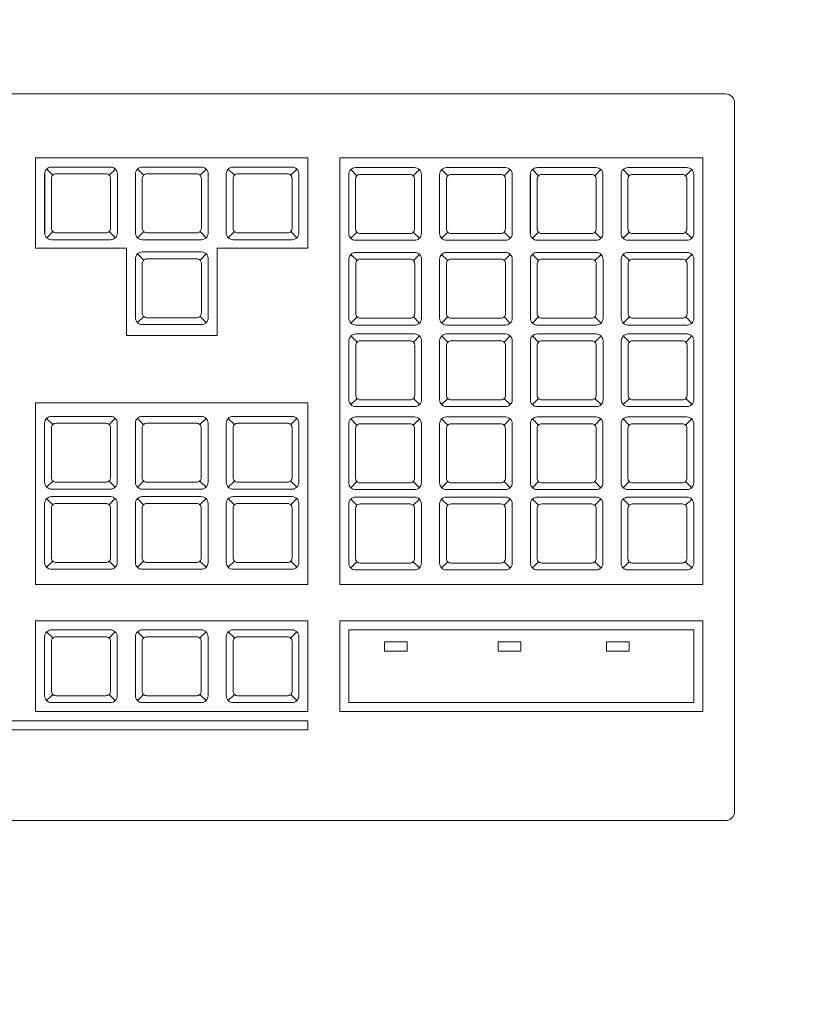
# Model space of a CAD drawing. Header units: millimetres. Extents: x 26866 to 1024070, y -428191 to 408885.
# Tile 101 of 248: x 179368 to 179542, y 388902 to 389119. Entities that reach past the tile are written whole.
import ezdxf

# ---------------------------------------------------------------- set-up
doc = ezdxf.new("R2010")
doc.units = ezdxf.units.MM
doc.header["$LTSCALE"] = 2
doc.layers.add('0_OPIS', color=7, linetype='Continuous', lineweight=13)
doc.layers.add('3DPLAN_A_TABELKA POMIESZCZEŃ', color=7, linetype='Continuous', lineweight=0)
doc.layers.add('3DPLAN_A_KRESKOWANIE 1', color=253, linetype='Continuous')
doc.layers.add('3DPLAN_A_OPIS', color=8, linetype='Continuous')
doc.layers.add('FURNITURE ZD 1 500', color=7, linetype='Continuous', lineweight=13, true_color=0x9fa8a5)
doc.styles.add('ARIAL', font='arial.ttf')

# ---------------------------------------------------------------- blocks, each defined once
blk = doc.blocks.new('kondygnacja -1')
at = {"layer": '3DPLAN_A_KRESKOWANIE 1'}
h = blk.add_hatch(dxfattribs=at)
h.set_pattern_fill('ANSI31', color=256, scale=7.5, style=0)
h.set_pattern_definition([(45, (23044.838, -26883.88), (-16.83798, 16.83798), [])])
h.paths.add_polyline_path([(31677.485, -24430.84), (30214.868, -24430.84), (30214.868, -24470.84), (30429.606, -24470.84), (30429.606, -24477.84), (30447.606, -24477.84), (30447.606, -24818.84), (30476.606, -24818.84), (30476.606, -24470.84), (31012.606, -24470.84), (31012.606, -24478.84), (31079.606, -24478.84), (31079.606, -24470.84), (31638.606, -24470.84), (31638.606, -25036.84), (31079.606, -25036.84), (31079.606, -25028.84), (31012.606, -25028.84), (31012.606, -25036.84), (30611.38, -25036.84), (30611.38, -25072.84), (31023.606, -25072.84), (31034.606, -25082.84), (31034.606, -25330.84), (31023.606, -25340.84), (30831.396, -25340.84, -0.038531), (30832.58, -25356.183), (30832.58, -25371.84), (31079.606, -25371.84), (31079.606, -25072.84), (31638.606, -25072.84), (31638.606, -25943.84), (30832.58, -25943.84), (30832.58, -26009.84), (31677.485, -26009.84)])
h.paths.add_polyline_path([(30682.606, -26009.84), (30832.58, -26009.84), (30832.58, -25943.84), (30760.606, -25943.84), (30760.606, -25454.668), (30735.606, -25464.584), (30735.606, -25943.84), (30682.606, -25943.84)])
h.paths.add_polyline_path([(30679.606, -25371.84), (30735.606, -25371.84), (30735.606, -25464.584), (30760.606, -25454.668), (30760.606, -25371.84), (30832.58, -25371.84), (30832.58, -25356.183, 0.038531), (30831.396, -25340.84), (30679.606, -25340.84)])
h.paths.add_polyline_path([(30355.83, -25371.84), (30425.606, -25371.84), (30425.606, -25379.84), (30463.606, -25379.84), (30463.606, -25424.739), (30471.606, -25424.739), (30471.606, -25395.84), (30533.606, -25395.84), (30533.606, -25371.84), (30576.606, -25371.84), (30576.606, -25341.84), (30472.606, -25341.84), (30472.606, -25326.84), (30427.606, -25326.84), (30427.606, -25341.84), (30355.83, -25341.84)])
h.paths.add_polyline_path([(30456.606, -25936.84), (30425.606, -25936.84), (30425.606, -25945.84), (30380.606, -25945.84), (30380.606, -26009.84), (30512.606, -26009.84), (30512.606, -25943.84), (30466.606, -25943.84), (30466.606, -25712.84), (30456.606, -25712.84)])
h.paths.add_polyline_path([(28888.606, -25941.84), (28888.606, -26009.84), (29013.606, -26009.84), (29013.606, -25941.84)])
h.paths.add_polyline_path([(28591.166, -26009.84), (28591.166, -25944.84), (28547.606, -25944.84), (28547.606, -26009.84)])
h.paths.add_polyline_path([(28624.606, -25870.534), (28654.797, -25870.534), (28654.797, -25924.534), (28624.606, -25924.534), (28624.606, -25944.84), (28591.166, -25944.84), (28591.166, -26009.84), (28713.606, -26009.84), (28713.606, -25941.84), (28672.606, -25941.84), (28672.606, -25932.84), (28657.606, -25932.84), (28657.606, -25716.84), (28624.606, -25716.84)])
h.paths.add_polyline_path([(28372.606, -25944.84), (28328.606, -25944.84), (28328.606, -25907.84), (28282.606, -25907.84), (28282.606, -25944.84), (28248.606, -25944.84), (28248.606, -26009.84), (28372.606, -26009.84)])
h.paths.add_polyline_path([(28092.606, -25563.84), (28054.606, -25563.84), (28054.606, -25383.84), (28067.602, -25383.84), (28067.606, -25375.84), (28340.606, -25375.84), (28340.606, -25341.84), (28070.606, -25341.84), (28070.606, -25332.84), (28030.606, -25332.84), (28030.606, -25395.598), (28048.707, -25395.598), (28048.707, -25449.598), (28030.606, -25449.598), (28030.606, -26009.84), (28073.606, -26009.84), (28073.606, -25944.84), (28054.606, -25944.84), (28054.606, -25668.84), (28092.606, -25668.84)])
h.paths.add_polyline_path([(27949.606, -25495.746), (27949.606, -25507.746), (27983.295, -25507.746), (27983.295, -25521.746), (27949.606, -25521.746), (27949.606, -25531.84), (27999.606, -25531.84), (27999.606, -25934.84), (27982.606, -25934.84), (27982.606, -25942.84), (27947.606, -25942.84), (27947.606, -26009.84), (28026.624, -26009.84), (28026.624, -25449.598), (27999.606, -25449.598), (27999.606, -25463.84), (27949.606, -25463.84), (27949.606, -25481.746), (27983.295, -25481.746), (27983.295, -25495.746)])
h.paths.add_polyline_path([(27982.606, -25361.84), (27952.606, -25361.84), (27952.606, -25332.84), (28026.624, -25332.84), (28026.624, -25395.598), (27999.606, -25395.598), (27999.606, -25377.84), (27982.606, -25377.84)])
h.paths.add_polyline_path([(26818.606, -25892.84), (26781.485, -25892.84), (26781.485, -26009.84), (26894.541, -26009.84), (26894.541, -25942.84), (26830.606, -25942.84), (26830.606, -25930.84), (26818.606, -25930.84)])
h.paths.add_polyline_path([(26894.541, -26009.84), (27115.936, -26009.84), (27115.936, -25942.84), (26894.541, -25942.84)])
h.paths.add_polyline_path([(27115.936, -25942.84), (27115.936, -26009.84), (27466.606, -26009.84), (27466.606, -25942.84), (27427.606, -25942.84), (27427.606, -25933.84), (27384.606, -25933.84), (27384.606, -25942.84)])
h.paths.add_polyline_path([(27641.606, -25942.84), (27641.606, -26009.84), (27802.606, -26009.84), (27802.606, -25942.84)])
h.paths.add_polyline_path([(30621.105, -25040.467), (30688.374, -25040.467), (30688.374, -25072.867), (30621.105, -25072.867)], flags=24)
at = {"layer": 'FURNITURE ZD 1 500', "lineweight": 0}
for p, q in [((26937.33, -25892.817), (26937.33, -25891.508)), ((26937.512, -25891.539), (26937.376, -25891.404)), ((26938.753, -25891.539), (26938.889, -25891.404)), ((26939.33, -25892.817), (26939.33, -25891.508)), ((26939.512, -25891.539), (26939.376, -25891.404)), ((26940.753, -25891.539), (26940.889, -25891.404)), ((26941.328, -25892.817), (26941.328, -25891.508)), ((26941.509, -25891.539), (26941.374, -25891.404)), ((26942.751, -25891.539), (26942.886, -25891.404)), ((26944.028, -25892.829), (26944.028, -25891.52)), ((26944.209, -25891.551), (26944.074, -25891.416)), ((26945.451, -25891.551), (26945.586, -25891.416)), ((26946.028, -25892.829), (26946.028, -25891.52)), ((26946.209, -25891.551), (26946.074, -25891.416)), ((26947.451, -25891.551), (26947.586, -25891.416)), ((26948.028, -25892.829), (26948.028, -25891.52)), ((26948.209, -25891.551), (26948.074, -25891.416)), ((26949.451, -25891.551), (26949.586, -25891.416)), ((26950.028, -25892.829), (26950.028, -25891.52)), ((26950.209, -25891.551), (26950.074, -25891.416)), ((26951.451, -25891.551), (26951.586, -25891.416)), ((26937.512, -25892.781), (26937.376, -25892.916)), ((26938.753, -25892.781), (26938.889, -25892.916)), ((26939.512, -25892.781), (26939.376, -25892.916)), ((26940.753, -25892.781), (26940.889, -25892.916)), ((26941.509, -25892.781), (26941.374, -25892.916)), ((26942.751, -25892.781), (26942.886, -25892.916)), ((26944.209, -25892.792), (26944.074, -25892.928)), ((26945.451, -25892.792), (26945.586, -25892.928)), ((26946.209, -25892.792), (26946.074, -25892.928)), ((26947.451, -25892.792), (26947.586, -25892.928)), ((26948.209, -25892.792), (26948.074, -25892.928)), ((26949.451, -25892.792), (26949.586, -25892.928)), ((26950.209, -25892.792), (26950.074, -25892.928)), ((26951.451, -25892.792), (26951.586, -25892.928)), ((26939.512, -25893.406), (26939.376, -25893.271)), ((26940.753, -25893.406), (26940.889, -25893.271)), ((26941.13, -25895.069), (26941.13, -25893.148)), ((26944.212, -25893.418), (26944.076, -25893.282)), ((26945.453, -25893.418), (26945.589, -25893.282)), ((26946.212, -25893.418), (26946.076, -25893.282)), ((26947.453, -25893.418), (26947.589, -25893.282)), ((26948.212, -25893.418), (26948.076, -25893.282)), ((26949.453, -25893.418), (26949.589, -25893.282)), ((26950.212, -25893.418), (26950.076, -25893.282)), ((26951.453, -25893.418), (26951.589, -25893.282)), ((26939.33, -25894.684), (26939.33, -25893.375)), ((26944.03, -25894.696), (26944.03, -25893.387)), ((26946.03, -25894.696), (26946.03, -25893.387)), ((26948.03, -25894.696), (26948.03, -25893.387)), ((26950.03, -25894.696), (26950.03, -25893.387)), ((26939.512, -25894.647), (26939.376, -25894.783)), ((26940.753, -25894.647), (26940.889, -25894.783)), ((26944.212, -25894.659), (26944.076, -25894.794)), ((26945.453, -25894.659), (26945.589, -25894.794)), ((26946.212, -25894.659), (26946.076, -25894.794)), ((26947.453, -25894.659), (26947.589, -25894.794)), ((26948.212, -25894.659), (26948.076, -25894.794)), ((26949.453, -25894.659), (26949.589, -25894.794)), ((26950.212, -25894.659), (26950.076, -25894.794)), ((26951.453, -25894.659), (26951.589, -25894.794)), ((26944.03, -25896.491), (26944.03, -25895.182)), ((26944.212, -25895.213), (26944.076, -25895.078)), ((26945.453, -25895.213), (26945.589, -25895.078)), ((26946.03, -25896.491), (26946.03, -25895.182)), ((26946.212, -25895.213), (26946.076, -25895.078)), ((26947.453, -25895.213), (26947.589, -25895.078)), ((26948.03, -25896.491), (26948.03, -25895.182)), ((26948.212, -25895.213), (26948.076, -25895.078)), ((26949.453, -25895.213), (26949.589, -25895.078)), ((26950.03, -25896.491), (26950.03, -25895.182)), ((26950.212, -25895.213), (26950.076, -25895.078)), ((26951.453, -25895.213), (26951.589, -25895.078)), ((26944.212, -25896.454), (26944.076, -25896.59)), ((26945.453, -25896.454), (26945.589, -25896.59)), ((26946.212, -25896.454), (26946.076, -25896.59)), ((26947.453, -25896.454), (26947.589, -25896.59)), ((26948.212, -25896.454), (26948.076, -25896.59)), ((26949.453, -25896.454), (26949.589, -25896.59)), ((26950.212, -25896.454), (26950.076, -25896.59)), ((26951.453, -25896.454), (26951.589, -25896.59)), ((26937.509, -25897.029), (26937.374, -25896.894)), ((26938.751, -25897.029), (26938.886, -25896.894)), ((26939.509, -25897.029), (26939.374, -25896.894)), ((26940.751, -25897.029), (26940.886, -25896.894)), ((26941.509, -25897.029), (26941.374, -25896.894)), ((26942.751, -25897.029), (26942.886, -25896.894)), ((26944.209, -25897.041), (26944.074, -25896.905)), ((26945.451, -25897.041), (26945.586, -25896.905)), ((26946.209, -25897.041), (26946.074, -25896.905)), ((26947.451, -25897.041), (26947.586, -25896.905)), ((26948.209, -25897.041), (26948.074, -25896.905)), ((26949.451, -25897.041), (26949.586, -25896.905)), ((26950.209, -25897.041), (26950.074, -25896.905)), ((26951.451, -25897.041), (26951.586, -25896.905)), ((26937.509, -25898.271), (26937.374, -25898.406)), ((26938.751, -25898.271), (26938.886, -25898.406)), ((26939.509, -25898.271), (26939.374, -25898.406)), ((26940.751, -25898.271), (26940.886, -25898.406)), ((26941.509, -25898.271), (26941.374, -25898.406)), ((26942.751, -25898.271), (26942.886, -25898.406)), ((26944.209, -25898.282), (26944.074, -25898.418)), ((26945.451, -25898.282), (26945.586, -25898.418)), ((26946.209, -25898.282), (26946.074, -25898.418)), ((26947.451, -25898.282), (26947.586, -25898.418)), ((26948.209, -25898.282), (26948.074, -25898.418)), ((26949.451, -25898.282), (26949.586, -25898.418)), ((26950.209, -25898.282), (26950.074, -25898.418)), ((26951.451, -25898.282), (26951.586, -25898.418)), ((26937.509, -25898.794), (26937.374, -25898.659)), ((26938.751, -25898.794), (26938.886, -25898.659)), ((26939.509, -25898.794), (26939.374, -25898.659)), ((26940.751, -25898.794), (26940.886, -25898.659)), ((26941.509, -25898.794), (26941.374, -25898.659)), ((26942.751, -25898.794), (26942.886, -25898.659)), ((26944.209, -25898.806), (26944.074, -25898.671)), ((26945.451, -25898.806), (26945.586, -25898.671)), ((26946.209, -25898.806), (26946.074, -25898.671)), ((26947.451, -25898.806), (26947.586, -25898.671)), ((26948.209, -25898.806), (26948.074, -25898.671)), ((26949.451, -25898.806), (26949.586, -25898.671)), ((26950.209, -25898.806), (26950.074, -25898.671)), ((26951.451, -25898.806), (26951.586, -25898.671)), ((26937.509, -25900.036), (26937.374, -25900.171)), ((26938.751, -25900.036), (26938.886, -25900.171)), ((26939.509, -25900.036), (26939.374, -25900.171)), ((26940.751, -25900.036), (26940.886, -25900.171)), ((26941.509, -25900.036), (26941.374, -25900.171)), ((26942.751, -25900.036), (26942.886, -25900.171)), ((26944.209, -25900.047), (26944.074, -25900.183)), ((26945.451, -25900.047), (26945.586, -25900.183)), ((26946.209, -25900.047), (26946.074, -25900.183)), ((26947.451, -25900.047), (26947.586, -25900.183)), ((26948.209, -25900.047), (26948.074, -25900.183)), ((26949.451, -25900.047), (26949.586, -25900.183)), ((26950.209, -25900.047), (26950.074, -25900.183)), ((26951.451, -25900.047), (26951.586, -25900.183)), ((26937.51, -25901.727), (26937.374, -25901.592)), ((26938.751, -25901.727), (26938.886, -25901.592)), ((26939.51, -25901.727), (26939.374, -25901.592)), ((26940.751, -25901.727), (26940.886, -25901.592)), ((26941.51, -25901.727), (26941.374, -25901.592)), ((26942.751, -25901.727), (26942.886, -25901.592)), ((26937.51, -25902.969), (26937.374, -25903.104)), ((26938.751, -25902.969), (26938.886, -25903.104)), ((26939.51, -25902.969), (26939.374, -25903.104)), ((26940.751, -25902.969), (26940.886, -25903.104)), ((26941.51, -25902.969), (26941.374, -25903.104)), ((26942.751, -25902.969), (26942.886, -25903.104))]:
    blk.add_line(p, q, dxfattribs=at)
for points in [[(26906.53, -25905.548), (26906.53, -25889.948, -0.414214), (26906.73, -25889.748), (26952.33, -25889.748, -0.414214), (26952.53, -25889.948), (26952.53, -25905.548, -0.414214), (26952.33, -25905.748), (26906.73, -25905.748, -0.414214)], [(26938.932, -25892.81, -0.414214), (26938.782, -25892.96), (26937.482, -25892.96, -0.414214), (26937.332, -25892.81), (26937.332, -25891.51, -0.414214), (26937.482, -25891.36), (26938.782, -25891.36, -0.414214), (26938.932, -25891.51)], [(26938.682, -25892.81), (26937.582, -25892.81, -0.414214), (26937.482, -25892.71), (26937.482, -25891.61, -0.414214), (26937.582, -25891.51), (26938.682, -25891.51, -0.414214), (26938.782, -25891.61), (26938.782, -25892.71, -0.414214)], [(26940.932, -25892.81, -0.414214), (26940.782, -25892.96), (26939.482, -25892.96, -0.414214), (26939.332, -25892.81), (26939.332, -25891.51, -0.414214), (26939.482, -25891.36), (26940.782, -25891.36, -0.414214), (26940.932, -25891.51)], [(26940.682, -25892.81), (26939.582, -25892.81, -0.414214), (26939.482, -25892.71), (26939.482, -25891.61, -0.414214), (26939.582, -25891.51), (26940.682, -25891.51, -0.414214), (26940.782, -25891.61), (26940.782, -25892.71, -0.414214)], [(26942.93, -25892.81, -0.414214), (26942.78, -25892.96), (26941.48, -25892.96, -0.414214), (26941.33, -25892.81), (26941.33, -25891.51, -0.414214), (26941.48, -25891.36), (26942.78, -25891.36, -0.414214), (26942.93, -25891.51)], [(26942.68, -25892.81), (26941.58, -25892.81, -0.414214), (26941.48, -25892.71), (26941.48, -25891.61, -0.414214), (26941.58, -25891.51), (26942.68, -25891.51, -0.414214), (26942.78, -25891.61), (26942.78, -25892.71, -0.414214)], [(26945.63, -25892.822, -0.414214), (26945.48, -25892.972), (26944.18, -25892.972, -0.414214), (26944.03, -25892.822), (26944.03, -25891.522, -0.414214), (26944.18, -25891.372), (26945.48, -25891.372, -0.414214), (26945.63, -25891.522)], [(26945.38, -25892.822), (26944.28, -25892.822, -0.414214), (26944.18, -25892.722), (26944.18, -25891.622, -0.414214), (26944.28, -25891.522), (26945.38, -25891.522, -0.414214), (26945.48, -25891.622), (26945.48, -25892.722, -0.414214)], [(26947.63, -25892.822, -0.414214), (26947.48, -25892.972), (26946.18, -25892.972, -0.414214), (26946.03, -25892.822), (26946.03, -25891.522, -0.414214), (26946.18, -25891.372), (26947.48, -25891.372, -0.414214), (26947.63, -25891.522)], [(26947.38, -25892.822), (26946.28, -25892.822, -0.414214), (26946.18, -25892.722), (26946.18, -25891.622, -0.414214), (26946.28, -25891.522), (26947.38, -25891.522, -0.414214), (26947.48, -25891.622), (26947.48, -25892.722, -0.414214)], [(26949.63, -25892.822, -0.414214), (26949.48, -25892.972), (26948.18, -25892.972, -0.414214), (26948.03, -25892.822), (26948.03, -25891.522, -0.414214), (26948.18, -25891.372), (26949.48, -25891.372, -0.414214), (26949.63, -25891.522)], [(26949.38, -25892.822), (26948.28, -25892.822, -0.414214), (26948.18, -25892.722), (26948.18, -25891.622, -0.414214), (26948.28, -25891.522), (26949.38, -25891.522, -0.414214), (26949.48, -25891.622), (26949.48, -25892.722, -0.414214)], [(26951.63, -25892.822, -0.414214), (26951.48, -25892.972), (26950.18, -25892.972, -0.414214), (26950.03, -25892.822), (26950.03, -25891.522, -0.414214), (26950.18, -25891.372), (26951.48, -25891.372, -0.414214), (26951.63, -25891.522)], [(26951.38, -25892.822), (26950.28, -25892.822, -0.414214), (26950.18, -25892.722), (26950.18, -25891.622, -0.414214), (26950.28, -25891.522), (26951.38, -25891.522, -0.414214), (26951.48, -25891.622), (26951.48, -25892.722, -0.414214)], [(26940.932, -25894.677, -0.414214), (26940.782, -25894.827), (26939.482, -25894.827, -0.414214), (26939.332, -25894.677), (26939.332, -25893.377, -0.414214), (26939.482, -25893.227), (26940.782, -25893.227, -0.414214), (26940.932, -25893.377)], [(26945.632, -25894.688, -0.414214), (26945.482, -25894.838), (26944.182, -25894.838, -0.414214), (26944.032, -25894.688), (26944.032, -25893.388, -0.414214), (26944.182, -25893.238), (26945.482, -25893.238, -0.414214), (26945.632, -25893.388)], [(26947.632, -25894.688, -0.414214), (26947.482, -25894.838), (26946.182, -25894.838, -0.414214), (26946.032, -25894.688), (26946.032, -25893.388, -0.414214), (26946.182, -25893.238), (26947.482, -25893.238, -0.414214), (26947.632, -25893.388)], [(26949.632, -25894.688, -0.414214), (26949.482, -25894.838), (26948.182, -25894.838, -0.414214), (26948.032, -25894.688), (26948.032, -25893.388, -0.414214), (26948.182, -25893.238), (26949.482, -25893.238, -0.414214), (26949.632, -25893.388)], [(26951.632, -25894.688, -0.414214), (26951.482, -25894.838), (26950.182, -25894.838, -0.414214), (26950.032, -25894.688), (26950.032, -25893.388, -0.414214), (26950.182, -25893.238), (26951.482, -25893.238, -0.414214), (26951.632, -25893.388)], [(26940.682, -25894.677), (26939.582, -25894.677, -0.414214), (26939.482, -25894.577), (26939.482, -25893.477, -0.414214), (26939.582, -25893.377), (26940.682, -25893.377, -0.414214), (26940.782, -25893.477), (26940.782, -25894.577, -0.414214)], [(26945.382, -25894.688), (26944.282, -25894.688, -0.414214), (26944.182, -25894.588), (26944.182, -25893.488, -0.414214), (26944.282, -25893.388), (26945.382, -25893.388, -0.414214), (26945.482, -25893.488), (26945.482, -25894.588, -0.414214)], [(26947.382, -25894.688), (26946.282, -25894.688, -0.414214), (26946.182, -25894.588), (26946.182, -25893.488, -0.414214), (26946.282, -25893.388), (26947.382, -25893.388, -0.414214), (26947.482, -25893.488), (26947.482, -25894.588, -0.414214)], [(26949.382, -25894.688), (26948.282, -25894.688, -0.414214), (26948.182, -25894.588), (26948.182, -25893.488, -0.414214), (26948.282, -25893.388), (26949.382, -25893.388, -0.414214), (26949.482, -25893.488), (26949.482, -25894.588, -0.414214)], [(26951.382, -25894.688), (26950.282, -25894.688, -0.414214), (26950.182, -25894.588), (26950.182, -25893.488, -0.414214), (26950.282, -25893.388), (26951.382, -25893.388, -0.414214), (26951.482, -25893.488), (26951.482, -25894.588, -0.414214)], [(26945.632, -25896.484, -0.414214), (26945.482, -25896.634), (26944.182, -25896.634, -0.414214), (26944.032, -25896.484), (26944.032, -25895.184, -0.414214), (26944.182, -25895.034), (26945.482, -25895.034, -0.414214), (26945.632, -25895.184)], [(26947.632, -25896.484, -0.414214), (26947.482, -25896.634), (26946.182, -25896.634, -0.414214), (26946.032, -25896.484), (26946.032, -25895.184, -0.414214), (26946.182, -25895.034), (26947.482, -25895.034, -0.414214), (26947.632, -25895.184)], [(26949.632, -25896.484, -0.414214), (26949.482, -25896.634), (26948.182, -25896.634, -0.414214), (26948.032, -25896.484), (26948.032, -25895.184, -0.414214), (26948.182, -25895.034), (26949.482, -25895.034, -0.414214), (26949.632, -25895.184)], [(26951.632, -25896.484, -0.414214), (26951.482, -25896.634), (26950.182, -25896.634, -0.414214), (26950.032, -25896.484), (26950.032, -25895.184, -0.414214), (26950.182, -25895.034), (26951.482, -25895.034, -0.414214), (26951.632, -25895.184)], [(26945.382, -25896.484), (26944.282, -25896.484, -0.414214), (26944.182, -25896.384), (26944.182, -25895.284, -0.414214), (26944.282, -25895.184), (26945.382, -25895.184, -0.414214), (26945.482, -25895.284), (26945.482, -25896.384, -0.414214)], [(26947.382, -25896.484), (26946.282, -25896.484, -0.414214), (26946.182, -25896.384), (26946.182, -25895.284, -0.414214), (26946.282, -25895.184), (26947.382, -25895.184, -0.414214), (26947.482, -25895.284), (26947.482, -25896.384, -0.414214)], [(26949.382, -25896.484), (26948.282, -25896.484, -0.414214), (26948.182, -25896.384), (26948.182, -25895.284, -0.414214), (26948.282, -25895.184), (26949.382, -25895.184, -0.414214), (26949.482, -25895.284), (26949.482, -25896.384, -0.414214)], [(26951.382, -25896.484), (26950.282, -25896.484, -0.414214), (26950.182, -25896.384), (26950.182, -25895.284, -0.414214), (26950.282, -25895.184), (26951.382, -25895.184, -0.414214), (26951.482, -25895.284), (26951.482, -25896.384, -0.414214)], [(26938.93, -25898.3, -0.414214), (26938.78, -25898.45), (26937.48, -25898.45, -0.414214), (26937.33, -25898.3), (26937.33, -25897, -0.414214), (26937.48, -25896.85), (26938.78, -25896.85, -0.414214), (26938.93, -25897)], [(26940.93, -25898.3, -0.414214), (26940.78, -25898.45), (26939.48, -25898.45, -0.414214), (26939.33, -25898.3), (26939.33, -25897, -0.414214), (26939.48, -25896.85), (26940.78, -25896.85, -0.414214), (26940.93, -25897)], [(26942.93, -25898.3, -0.414214), (26942.78, -25898.45), (26941.48, -25898.45, -0.414214), (26941.33, -25898.3), (26941.33, -25897, -0.414214), (26941.48, -25896.85), (26942.78, -25896.85, -0.414214), (26942.93, -25897)], [(26945.63, -25898.311, -0.414214), (26945.48, -25898.461), (26944.18, -25898.461, -0.414214), (26944.03, -25898.311), (26944.03, -25897.011, -0.414214), (26944.18, -25896.861), (26945.48, -25896.861, -0.414214), (26945.63, -25897.011)], [(26947.63, -25898.311, -0.414214), (26947.48, -25898.461), (26946.18, -25898.461, -0.414214), (26946.03, -25898.311), (26946.03, -25897.011, -0.414214), (26946.18, -25896.861), (26947.48, -25896.861, -0.414214), (26947.63, -25897.011)], [(26949.63, -25898.311, -0.414214), (26949.48, -25898.461), (26948.18, -25898.461, -0.414214), (26948.03, -25898.311), (26948.03, -25897.011, -0.414214), (26948.18, -25896.861), (26949.48, -25896.861, -0.414214), (26949.63, -25897.011)], [(26951.63, -25898.311, -0.414214), (26951.48, -25898.461), (26950.18, -25898.461, -0.414214), (26950.03, -25898.311), (26950.03, -25897.011, -0.414214), (26950.18, -25896.861), (26951.48, -25896.861, -0.414214), (26951.63, -25897.011)], [(26938.68, -25898.3), (26937.58, -25898.3, -0.414214), (26937.48, -25898.2), (26937.48, -25897.1, -0.414214), (26937.58, -25897), (26938.68, -25897, -0.414214), (26938.78, -25897.1), (26938.78, -25898.2, -0.414214)], [(26940.68, -25898.3), (26939.58, -25898.3, -0.414214), (26939.48, -25898.2), (26939.48, -25897.1, -0.414214), (26939.58, -25897), (26940.68, -25897, -0.414214), (26940.78, -25897.1), (26940.78, -25898.2, -0.414214)], [(26942.68, -25898.3), (26941.58, -25898.3, -0.414214), (26941.48, -25898.2), (26941.48, -25897.1, -0.414214), (26941.58, -25897), (26942.68, -25897, -0.414214), (26942.78, -25897.1), (26942.78, -25898.2, -0.414214)], [(26945.38, -25898.311), (26944.28, -25898.311, -0.414214), (26944.18, -25898.211), (26944.18, -25897.111, -0.414214), (26944.28, -25897.011), (26945.38, -25897.011, -0.414214), (26945.48, -25897.111), (26945.48, -25898.211, -0.414214)], [(26947.38, -25898.311), (26946.28, -25898.311, -0.414214), (26946.18, -25898.211), (26946.18, -25897.111, -0.414214), (26946.28, -25897.011), (26947.38, -25897.011, -0.414214), (26947.48, -25897.111), (26947.48, -25898.211, -0.414214)], [(26949.38, -25898.311), (26948.28, -25898.311, -0.414214), (26948.18, -25898.211), (26948.18, -25897.111, -0.414214), (26948.28, -25897.011), (26949.38, -25897.011, -0.414214), (26949.48, -25897.111), (26949.48, -25898.211, -0.414214)], [(26951.38, -25898.311), (26950.28, -25898.311, -0.414214), (26950.18, -25898.211), (26950.18, -25897.111, -0.414214), (26950.28, -25897.011), (26951.38, -25897.011, -0.414214), (26951.48, -25897.111), (26951.48, -25898.211, -0.414214)], [(26938.93, -25900.065, -0.414214), (26938.78, -25900.215), (26937.48, -25900.215, -0.414214), (26937.33, -25900.065), (26937.33, -25898.765, -0.414214), (26937.48, -25898.615), (26938.78, -25898.615, -0.414214), (26938.93, -25898.765)], [(26940.93, -25900.065, -0.414214), (26940.78, -25900.215), (26939.48, -25900.215, -0.414214), (26939.33, -25900.065), (26939.33, -25898.765, -0.414214), (26939.48, -25898.615), (26940.78, -25898.615, -0.414214), (26940.93, -25898.765)], [(26942.93, -25900.065, -0.414214), (26942.78, -25900.215), (26941.48, -25900.215, -0.414214), (26941.33, -25900.065), (26941.33, -25898.765, -0.414214), (26941.48, -25898.615), (26942.78, -25898.615, -0.414214), (26942.93, -25898.765)], [(26945.63, -25900.077, -0.414214), (26945.48, -25900.227), (26944.18, -25900.227, -0.414214), (26944.03, -25900.077), (26944.03, -25898.777, -0.414214), (26944.18, -25898.627), (26945.48, -25898.627, -0.414214), (26945.63, -25898.777)], [(26947.63, -25900.077, -0.414214), (26947.48, -25900.227), (26946.18, -25900.227, -0.414214), (26946.03, -25900.077), (26946.03, -25898.777, -0.414214), (26946.18, -25898.627), (26947.48, -25898.627, -0.414214), (26947.63, -25898.777)], [(26949.63, -25900.077, -0.414214), (26949.48, -25900.227), (26948.18, -25900.227, -0.414214), (26948.03, -25900.077), (26948.03, -25898.777, -0.414214), (26948.18, -25898.627), (26949.48, -25898.627, -0.414214), (26949.63, -25898.777)], [(26951.63, -25900.077, -0.414214), (26951.48, -25900.227), (26950.18, -25900.227, -0.414214), (26950.03, -25900.077), (26950.03, -25898.777, -0.414214), (26950.18, -25898.627), (26951.48, -25898.627, -0.414214), (26951.63, -25898.777)], [(26938.68, -25900.065), (26937.58, -25900.065, -0.414214), (26937.48, -25899.965), (26937.48, -25898.865, -0.414214), (26937.58, -25898.765), (26938.68, -25898.765, -0.414214), (26938.78, -25898.865), (26938.78, -25899.965, -0.414214)], [(26940.68, -25900.065), (26939.58, -25900.065, -0.414214), (26939.48, -25899.965), (26939.48, -25898.865, -0.414214), (26939.58, -25898.765), (26940.68, -25898.765, -0.414214), (26940.78, -25898.865), (26940.78, -25899.965, -0.414214)], [(26942.68, -25900.065), (26941.58, -25900.065, -0.414214), (26941.48, -25899.965), (26941.48, -25898.865, -0.414214), (26941.58, -25898.765), (26942.68, -25898.765, -0.414214), (26942.78, -25898.865), (26942.78, -25899.965, -0.414214)], [(26945.38, -25900.077), (26944.28, -25900.077, -0.414214), (26944.18, -25899.977), (26944.18, -25898.877, -0.414214), (26944.28, -25898.777), (26945.38, -25898.777, -0.414214), (26945.48, -25898.877), (26945.48, -25899.977, -0.414214)], [(26947.38, -25900.077), (26946.28, -25900.077, -0.414214), (26946.18, -25899.977), (26946.18, -25898.877, -0.414214), (26946.28, -25898.777), (26947.38, -25898.777, -0.414214), (26947.48, -25898.877), (26947.48, -25899.977, -0.414214)], [(26949.38, -25900.077), (26948.28, -25900.077, -0.414214), (26948.18, -25899.977), (26948.18, -25898.877, -0.414214), (26948.28, -25898.777), (26949.38, -25898.777, -0.414214), (26949.48, -25898.877), (26949.48, -25899.977, -0.414214)], [(26951.38, -25900.077), (26950.28, -25900.077, -0.414214), (26950.18, -25899.977), (26950.18, -25898.877, -0.414214), (26950.28, -25898.777), (26951.38, -25898.777, -0.414214), (26951.48, -25898.877), (26951.48, -25899.977, -0.414214)], [(26938.93, -25902.998, -0.414214), (26938.78, -25903.148), (26937.48, -25903.148, -0.414214), (26937.33, -25902.998), (26937.33, -25901.698, -0.414214), (26937.48, -25901.548), (26938.78, -25901.548, -0.414214), (26938.93, -25901.698)], [(26938.68, -25902.998), (26937.58, -25902.998, -0.414214), (26937.48, -25902.898), (26937.48, -25901.798, -0.414214), (26937.58, -25901.698), (26938.68, -25901.698, -0.414214), (26938.78, -25901.798), (26938.78, -25902.898, -0.414214)], [(26940.93, -25902.998, -0.414214), (26940.78, -25903.148), (26939.48, -25903.148, -0.414214), (26939.33, -25902.998), (26939.33, -25901.698, -0.414214), (26939.48, -25901.548), (26940.78, -25901.548, -0.414214), (26940.93, -25901.698)], [(26940.68, -25902.998), (26939.58, -25902.998, -0.414214), (26939.48, -25902.898), (26939.48, -25901.798, -0.414214), (26939.58, -25901.698), (26940.68, -25901.698, -0.414214), (26940.78, -25901.798), (26940.78, -25902.898, -0.414214)], [(26942.93, -25902.998, -0.414214), (26942.78, -25903.148), (26941.48, -25903.148, -0.414214), (26941.33, -25902.998), (26941.33, -25901.698, -0.414214), (26941.48, -25901.548), (26942.78, -25901.548, -0.414214), (26942.93, -25901.698)], [(26942.68, -25902.998), (26941.58, -25902.998, -0.414214), (26941.48, -25902.898), (26941.48, -25901.798, -0.414214), (26941.58, -25901.698), (26942.68, -25901.698, -0.414214), (26942.78, -25901.798), (26942.78, -25902.898, -0.414214)]]:
    blk.add_lwpolyline(points, format="xyb", close=True, dxfattribs=at)
blk.add_lwpolyline([(26941.13, -25893.148), (26943.13, -25893.148), (26943.13, -25891.16), (26937.13, -25891.16), (26937.13, -25893.148), (26939.13, -25893.148), (26939.13, -25895.069), (26941.13, -25895.069)], dxfattribs=at)
for points in [[(26951.83, -25891.157), (26943.83, -25891.157), (26943.83, -25900.548), (26951.83, -25900.548)], [(26943.13, -25900.548), (26937.13, -25900.548), (26937.13, -25896.548), (26943.13, -25896.548)], [(26943.13, -25903.348), (26937.13, -25903.348), (26937.13, -25901.348), (26943.13, -25901.348)], [(26943.83, -25903.348), (26951.83, -25903.348), (26951.83, -25901.348), (26943.83, -25901.348)], [(26944.03, -25903.148), (26951.63, -25903.148), (26951.63, -25901.548), (26944.03, -25901.548)], [(26944.817, -25902.014), (26944.817, -25901.814), (26945.317, -25901.814), (26945.317, -25902.014)], [(26947.319, -25902.014), (26947.319, -25901.814), (26947.819, -25901.814), (26947.819, -25902.014)], [(26949.708, -25902.014), (26949.708, -25901.814), (26950.208, -25901.814), (26950.208, -25902.014)], [(26907.53, -25903.548), (26943.13, -25903.548), (26943.13, -25903.748), (26907.53, -25903.748)]]:
    blk.add_lwpolyline(points, close=True, dxfattribs=at)
at = {"layer": '3DPLAN_A_OPIS', "color": 1, "lineweight": 30, "style": 'ARIAL'}
for tag, p in [('PRZESUNIĘCIE_WEJŚCIA', (27655.165, -24535.333)), ('WYŁĄCZONE', (27007.179, -24723.982)), ('Z_OPRACOWANIA', (26996.84, -24746.417)), ('WYŁĄCZONE', (30803.053, -24760.867)), ('Z_OPRACOWANIA', (30792.713, -24783.301)), ('WYŁĄCZONE', (28894.898, -24826.593)), ('Z_OPRACOWANIA', (28884.559, -24849.027)), ('POWIĘKSZENIE_WEJŚCIA', (28313.679, -25144.412)), ('POWIĘKSZENIE_WEJŚCIA', (29600.622, -25191.363)), ('POWIĘKSZENIE_WEJŚCIA', (28011.449, -25235.417)), ('WYŁĄCZONE', (29754.423, -25678.169)), ('Z_OPRACOWANIA', (29744.084, -25700.603)), ('WYJŚCIE_EWAKUACYJNE', (27763.791, -26106.068))]:
    blk.add_attdef(tag, p, '', height=12, dxfattribs=at)
at = {"layer": '3DPLAN_A_OPIS', "color": 0, "lineweight": 30, "style": 'ARIAL'}
for tag, p in [('UGUL_1', (29350.296, -24586.012)), ('UGUL_2', (29622.921, -24586.012)), ('UGUL_3', (29833.15, -24586.012))]:
    blk.add_attdef(tag, p, '', height=12, dxfattribs=at)
at = {"layer": '3DPLAN_A_TABELKA POMIESZCZEŃ', "ltscale": 0.5, "style": 'ARIAL'}
for tag, p in [('KURTYNA', (27861.913, -26064.849)), ('POWIETRZNA', (27861.913, -26084.562))]:
    blk.add_attdef(tag, p, '', height=12, dxfattribs=at)

msp = doc.modelspace()

# ---------------------------------------------------------------- block references
at = {"layer": '0_OPIS', "xscale": 10, "yscale": 10, "zscale": 10}
msp.add_blockref('kondygnacja -1', (-90000, 648000), dxfattribs=at)

doc.saveas('drawing.dxf')
